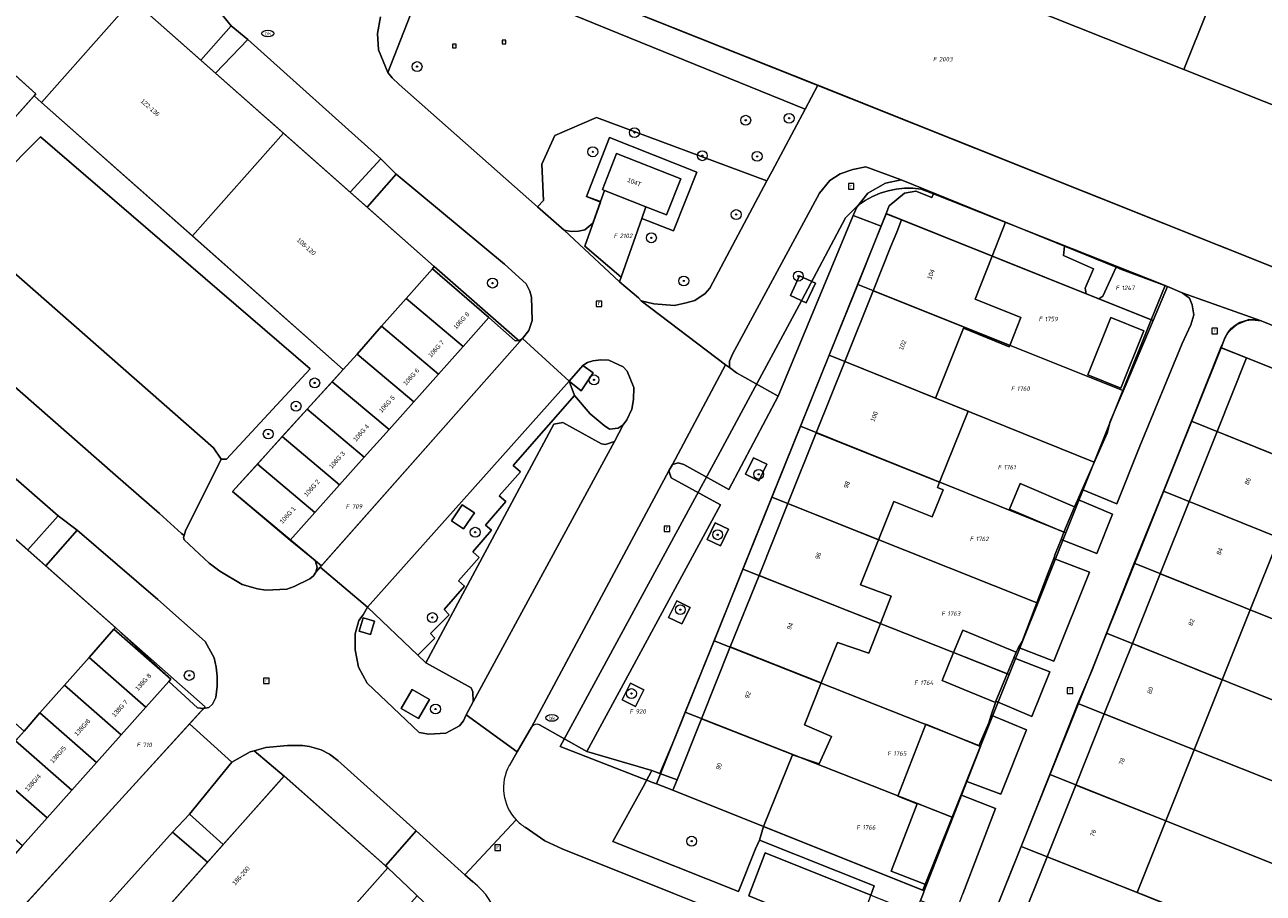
# Model space of a CAD drawing. Header units: metres. Extents: x 207466 to 209466, y 475780 to 477780.
# Tile 66 of 189: x 208311 to 208411, y 476200 to 476270. Entities that reach past the tile are written whole.
import ezdxf
from ezdxf.enums import TextEntityAlignment as Align

# ---------------------------------------------------------------- set-up
doc = ezdxf.new("R2010")
doc.units = ezdxf.units.M
doc.linetypes.add('IE-TERREINAFSCHEIDING-KUNSTMATIG', pattern=[0])
doc.layers.get('0').update_dxf_attribs({"color": 253, "linetype": 'CONTINUOUS'})
for name, color, linetype, lineweight, true_color in [('B-RO-GR-BEPLANTING_CULTUUR_BODEMBEDEKKER-GV', 7, 'CONTINUOUS', 0, 0x6d8a47), ('B-RO-GR-BEPLANTING_CULTUUR_HEESTERS-GV', 7, 'CONTINUOUS', 0, 0x6d8a47), ('B-RO-GR-BOOM-S', 7, 'CONTINUOUS', 0, 0x6d8a47), ('B-RO-KL-WATER_BRANDLEIDING_PUT-S', 7, 'CONTINUOUS', 0, 0x478c9a), ('B-RO-OG-BEBOUWING-GV', 7, 'CONTINUOUS', 0, 0xa50000)]:
    doc.layers.add(name, color=color, linetype=linetype, lineweight=lineweight, true_color=true_color)
for name, color, linetype, lineweight in [('B-RO-IE-MEUBILAIR_WEGMEUBILAIR-S', 253, 'CONTINUOUS', 0), ('B-RO-IE-TERREINAFSCHEIDING_KUNSTMATIG_HEKWERK-G', 253, 'IE-TERREINAFSCHEIDING-KUNSTMATIG', 0), ('B-RO-OG-BEBOUWING-T18', 7, 'CONTINUOUS', 0), ('B-RO-OG-TERREIN_CULTUURSCHEIDING-GV', 253, 'CONTINUOUS', 0), ('B-RO-OG-TERREIN_ERF-GV', 253, 'CONTINUOUS', 0), ('B-RO-OG-TERREIN_ONBEGROEID-GV', 253, 'CONTINUOUS', 0), ('B-RO-RI-GWA_RIOOLPUT-S', 253, 'CONTINUOUS', 0), ('B-RO-VH-ONVERHARD-GV', 253, 'CONTINUOUS', 0), ('B-RO-VH-VERHARDING_BETONSTRAATSTEEN-GV', 253, 'CONTINUOUS', 0), ('B-RO-VH-VERHARDING_TEGEL-GV', 253, 'CONTINUOUS', 0), ('B-WE-KG-GRENS_PERCEEL-GV', 150, 'CONTINUOUS', 18), ('B-WE-KG-GRENS_PERCEEL-S', 150, 'CONTINUOUS', 25)]:
    doc.layers.add(name, color=color, linetype=linetype, lineweight=lineweight)
doc.styles.add('NLCS-ISO', font='NLCS-ISO.ttf')
doc.styles.add('NLCS-ISO-M200-T18', font='NLCS-ISO.ttf', dxfattribs={"height": 1.8})

# ---------------------------------------------------------------- blocks, each defined once
blk = doc.blocks.new('SKL-WATER_BRANDKRAAN_BRANDPUT-SO1')
at = {"color": 0, "linetype": 'ByBlock', "lineweight": -2}
blk.add_ellipse((0, 0), major_axis=(2.5, 0), ratio=0.54, dxfattribs=at)
at = {"color": 0, "linetype": 'ByBlock', "lineweight": -2, "insert": (0.1554, 0), "char_height": 1.5, "attachment_point": 5, "line_spacing_factor": 0.8, "style": 'NLCS-ISO'}
blk.add_mtext('{\\C0;bk}', dxfattribs=at)
blk = doc.blocks.new('SRI-PUT_INSPECTIEPUT_RIOOLPUT-SO1')
at = {"color": 0, "linetype": 'ByBlock', "lineweight": -2, "flags": 128}
blk.add_lwpolyline([(-1.125, -1.125), (1.125, -1.125), (1.125, 1.125), (-1.125, 1.125), (-1.125, -1.125)], dxfattribs=at)
at = {"color": 0, "linetype": 'ByBlock', "lineweight": -2, "insert": (0, 0.2828), "char_height": 1.5, "attachment_point": 5, "line_spacing_factor": 0.8, "style": 'NLCS-ISO'}
blk.add_mtext('{\\C0;r}', dxfattribs=at)
blk = doc.blocks.new('SIE-WEG_SPEELTOESTEL-SO1')
at = {"lineweight": -2, "flags": 128}
blk.add_lwpolyline([(-0.75, -0.75), (0.75, -0.75), (0.75, 0.75), (-0.75, 0.75), (-0.75, -0.75)], dxfattribs=at)
at = {"lineweight": -2, "insert": (0, 0), "char_height": 0.45, "attachment_point": 5, "line_spacing_factor": 0.8, "style": 'NLCS-ISO'}
blk.add_mtext('{\\C256;SPT}', dxfattribs=at)
blk = doc.blocks.new('SGR-BOOM_01-SO1')
at = {"linetype": 'Continuous'}
h = blk.add_hatch(color=0, dxfattribs=at)
edge = h.paths.add_edge_path()
edge.add_arc((0, 0), 0.25, 0, 360)
at = {"color": 0, "linetype": 'ByBlock', "lineweight": -2}
for radius in [2, 0.25]:
    blk.add_circle((0, 0), radius, dxfattribs=at)
blk = doc.blocks.new('SKG-PERCEELNUMMER-SO')
at = {"style": 'NLCS-ISO', "oblique": 10, "flags": 1}
blk.add_attdef('GEMEENTECODE', text='', height=1.8, dxfattribs=at).set_placement((0, 2.55), align=Align.MIDDLE_CENTER)
at = {"style": 'NLCS-ISO', "oblique": 10}
blk.add_attdef('SECTIE', text='', height=1.8, dxfattribs=at).set_placement((-0.5, 0), align=Align.MIDDLE_RIGHT)
blk.add_attdef('PERCEELNUMMER', text='', height=1.8, dxfattribs=at).set_placement((0.5, 0), align=Align.MIDDLE_LEFT)

msp = doc.modelspace()

# ---------------------------------------------------------------- linework, layer by layer
at = {"layer": 'B-RO-GR-BEPLANTING_CULTUUR_BODEMBEDEKKER-GV', "flags": 128}
for points in [[(208319.38, 476272.41), (208324.91, 476267.51), (208327.36, 476270.3), (208325.93, 476272.03), (208323.67, 476273.56), (208323.12, 476273.71), (208322.43, 476273.76), (208321.45, 476273.62), (208320.17, 476272.96), (208319.38, 476272.41)], [(208328.69, 476269.17), (208326.09, 476266.47), (208331.58, 476261.61), (208336.98, 476256.83), (208339.47, 476259.53), (208328.69, 476269.17)], [(208305.07, 476254.43), (208311.94, 476261.31), (208333.73, 476242.53), (208326.98, 476235.23), (208326.54, 476235.24), (208323.66, 476229.43), (208323.56, 476229.05), (208323.51, 476228.89), (208323.56, 476228.7), (208325.58, 476226.81), (208326.44, 476226.17), (208328.24, 476225.1), (208329.48, 476224.74), (208330.16, 476224.64), (208331.86, 476224.73), (208332.45, 476224.93), (208333.72, 476225.56), (208334, 476225.8), (208334.2, 476226.09), (208334.32, 476226.51), (208334.14, 476227.03), (208332.12, 476228.68), (208327.45, 476232.61), (208329.47, 476234.83), (208331.49, 476237.06), (208333.51, 476239.28), (208335.52, 476241.5), (208336.42, 476242.49), (208324.22, 476253.29), (208312.02, 476264.09), (208311.41, 476264.63), (208307.85, 476260.66)], [(208340.69, 476258.3), (208338.35, 476255.62), (208343.78, 476250.81), (208343.63, 476250.64), (208348.2, 476246.69), (208350.33, 476244.81), (208350.61, 476244.83), (208350.92, 476245), (208351.42, 476245.64), (208351.69, 476246.45), (208351.64, 476248.33), (208351.51, 476248.82), (208351.22, 476249.41), (208349.45, 476251.01), (208340.69, 476258.3)], [(208404.28, 476248.69), (208403.08, 476249.21), (208401.91, 476246.44), (208399.65, 476241.12), (208398.45, 476238.28), (208398.2, 476237.34), (208396.18, 476232.77), (208398.98, 476231.61), (208400.84, 476236.29), (208404.26, 476244.59), (208404.98, 476246.09), (208405.21, 476246.92), (208405.08, 476247.71), (208404.86, 476248.25), (208404.28, 476248.69)], [(208305.04, 476237.91), (208302.63, 476235.18), (208305.85, 476232.34), (208310.9, 476227.89), (208313.35, 476230.66), (208305.04, 476237.91)], [(208395.82, 476231.96), (208395.57, 476231.39), (208394.7, 476229.33), (208394.47, 476228.73), (208397.38, 476227.6), (208398.64, 476230.78), (208395.82, 476231.96)], [(208314.89, 476229.48), (208312.35, 476226.6), (208318, 476221.62), (208322.47, 476217.44), (208322.3, 476217.25), (208324.62, 476215.12), (208325.12, 476215.06), (208325.54, 476215.14), (208325.83, 476215.41), (208326.1, 476215.94), (208326.21, 476216.88), (208326.23, 476217.68), (208326.15, 476218.41), (208325.97, 476219.16), (208325.26, 476220.47), (208321.42, 476223.89), (208314.89, 476229.48)], [(208393.88, 476227.19), (208393.44, 476226.04), (208391.32, 476220.49), (208391.04, 476219.99), (208393.9, 476218.88), (208396.77, 476226.08), (208393.88, 476227.19)], [(208318, 476221.62), (208317.87, 476221.48), (208322.47, 476217.44), (208318, 476221.62)], [(208390.65, 476219.17), (208390.12, 476217.88), (208389.21, 476215.65), (208392.12, 476214.42), (208393.57, 476218.04), (208390.65, 476219.17)], [(208388.83, 476214.52), (208388.62, 476213.91), (208387.83, 476212.04), (208387.95, 476211.99), (208386.84, 476209.15), (208389.61, 476208.12), (208391.69, 476213.33), (208388.83, 476214.52)], [(208331.63, 476209.6), (208329.2, 476211.65), (208328.89, 476211.57), (208327.4, 476210.72), (208323.98, 476206.52), (208326.71, 476204.06), (208331.63, 476209.6)], [(208370.07, 476204.42), (208370.41, 476205.51), (208363.08, 476208.45), (208363.42, 476209.3), (208362.01, 476209.81), (208361.38, 476210.04), (208360.67, 476208.72), (208358.23, 476204.3), (208368.38, 476200.25), (208369.77, 476203.71), (208370.07, 476204.42)], [(208383.1, 476199.53), (208385.9, 476198.42), (208386.54, 476200.08), (208389.17, 476206.97), (208386.42, 476208.06), (208385.71, 476206.24), (208383.59, 476200.79), (208383.4, 476200.31), (208383.31, 476200.08), (208383.1, 476199.53)], [(208325.44, 476202.62), (208322.62, 476205.06), (208318.14, 476200.08), (208313.28, 476194.67), (208316.09, 476192.07), (208320.88, 476197.47), (208325.44, 476202.62)], [(208328.83, 476189.55), (208333.15, 476189.55), (208342.4, 476199.92), (208342.23, 476200.08), (208341.12, 476201.13), (208340.02, 476202.17), (208329.27, 476190.04), (208328.83, 476189.55)]]:
    msp.add_lwpolyline(points, dxfattribs=at)
at = {"layer": 'B-RO-GR-BEPLANTING_CULTUUR_HEESTERS-GV', "flags": 128}
for points in [[(208352.14, 476255.64), (208354.28, 476253.75), (208354.85, 476253.66), (208355.45, 476253.67), (208355.96, 476253.79), (208356.59, 476254.32), (208357.23, 476256.09), (208356.08, 476256.48), (208357.96, 476261.25), (208365.02, 476258.46), (208363.13, 476253.7), (208360.57, 476254.7), (208359.89, 476252.78), (208358.76, 476249.57), (208360.3, 476248.28), (208360.52, 476248.03), (208361.54, 476247.79), (208363.21, 476247.67), (208364.16, 476247.87), (208364.84, 476248.08), (208365.7, 476248.64), (208366.07, 476249.08), (208370.68, 476257.74), (208356.9, 476262.88), (208353.53, 476261.42), (208352.49, 476259.11), (208352.61, 476256.17), (208352.14, 476255.64)], [(208360.9, 476255.65), (208360.57, 476254.7), (208363.13, 476253.7), (208365.02, 476258.46), (208357.96, 476261.25), (208356.08, 476256.48), (208357.23, 476256.09), (208357.55, 476256.97), (208357.38, 476257.04), (208358.52, 476259.95), (208363.72, 476257.9), (208362.57, 476254.99), (208360.9, 476255.65)]]:
    msp.add_lwpolyline(points, dxfattribs=at)
at = {"layer": 'B-RO-IE-TERREINAFSCHEIDING_KUNSTMATIG_HEKWERK-G', "flags": 128}
msp.add_lwpolyline([(208399.36, 476250.59), (208381.53, 476257.83)], dxfattribs=at)
at = {"layer": 'B-RO-OG-BEBOUWING-GV', "flags": 128}
for points in [[(208404.91, 476277.5), (208400.6, 476279.22), (208398.54, 476280.04), (208394.18, 476281.78), (208391.21, 476282.97), (208387.44, 476273.53), (208404.4, 476266.76), (208408.17, 476276.2), (208404.91, 476277.5)], [(208421.35, 476270.94), (208416.9, 476272.71), (208414.99, 476273.47), (208410.79, 476275.15), (208408.17, 476276.2), (208404.4, 476266.76), (208420.71, 476260.25), (208424.47, 476269.69), (208423.7, 476270), (208421.35, 476270.94)], [(208326.09, 476266.47), (208324.91, 476267.51), (208319.38, 476272.41), (208312.02, 476264.09), (208324.22, 476253.29), (208331.58, 476261.61), (208326.09, 476266.47)], [(208311.41, 476264.63), (208311.55, 476264.79), (208309.29, 476266.83), (208305.56, 476262.67), (208307.85, 476260.66), (208311.41, 476264.63)], [(208338.35, 476255.62), (208336.98, 476256.83), (208331.58, 476261.61), (208324.22, 476253.29), (208336.42, 476242.49), (208337.53, 476243.74), (208339.51, 476245.98), (208341.5, 476248.23), (208343.63, 476250.64), (208343.78, 476250.81), (208338.35, 476255.62)], [(208357.55, 476256.97), (208360.9, 476255.65), (208362.57, 476254.99), (208363.72, 476257.9), (208358.52, 476259.95), (208357.38, 476257.04), (208357.55, 476256.97)], [(208388.91, 476251.65), (208388.89, 476251.66), (208381.58, 476254.59), (208381.19, 476253.61), (208380.69, 476252.37), (208379.28, 476248.85), (208390.33, 476244.44), (208391.23, 476246.69), (208387.52, 476248.18), (208388.91, 476251.65)], [(208343.63, 476250.64), (208341.5, 476248.23), (208346.11, 476244.35), (208348.2, 476246.69), (208343.63, 476250.64)], [(208386.57, 476245.82), (208390.28, 476244.33), (208390.33, 476244.44), (208379.28, 476248.85), (208376.98, 476243.13), (208384.31, 476240.18), (208386.57, 476245.82)], [(208341.5, 476248.23), (208339.51, 476245.98), (208344.12, 476242.11), (208346.11, 476244.35), (208341.5, 476248.23)], [(208401.18, 476245.61), (208398.49, 476246.69), (208396.63, 476242.05), (208399.32, 476240.97), (208401.18, 476245.61)], [(208339.51, 476245.98), (208337.53, 476243.74), (208342.12, 476239.87), (208344.12, 476242.11), (208339.51, 476245.98)], [(208337.53, 476243.74), (208336.42, 476242.49), (208335.52, 476241.5), (208340.12, 476237.63), (208342.12, 476239.87), (208337.53, 476243.74)], [(208384.31, 476240.18), (208376.98, 476243.13), (208374.67, 476237.37), (208382.01, 476234.43), (208384.65, 476233.37), (208386.96, 476239.11), (208384.31, 476240.18)], [(208416.76, 476240.51), (208409.47, 476243.42), (208407.1, 476237.47), (208414.37, 476234.54), (208416.76, 476240.51)], [(208335.52, 476241.5), (208333.51, 476239.28), (208338.12, 476235.4), (208340.12, 476237.63), (208335.52, 476241.5)], [(208333.51, 476239.28), (208331.49, 476237.06), (208336.12, 476233.16), (208338.12, 476235.4), (208333.51, 476239.28)], [(208414.37, 476234.54), (208407.1, 476237.47), (208404.84, 476231.82), (208412.11, 476228.88), (208414.37, 476234.54)], [(208331.49, 476237.06), (208329.47, 476234.83), (208334.12, 476230.92), (208336.12, 476233.16), (208331.49, 476237.06)], [(208384.65, 476233.37), (208382.01, 476234.43), (208374.67, 476237.37), (208372.38, 476231.64), (208379.71, 476228.72), (208380.95, 476231.8), (208384.04, 476230.56), (208384.93, 476232.76), (208384.48, 476232.94), (208384.65, 476233.37)], [(208329.47, 476234.83), (208327.45, 476232.61), (208332.12, 476228.68), (208334.12, 476230.92), (208329.47, 476234.83)], [(208395.57, 476231.39), (208391.17, 476233.26), (208390.3, 476231.2), (208394.7, 476229.33), (208395.57, 476231.39)], [(208312.35, 476226.6), (208310.9, 476227.89), (208305.85, 476232.34), (208298.46, 476223.96), (208310.6, 476213.24), (208311.89, 476214.7), (208313.87, 476216.95), (208315.86, 476219.2), (208317.87, 476221.48), (208318, 476221.62), (208312.35, 476226.6)], [(208379.71, 476228.72), (208372.38, 476231.64), (208370.05, 476225.83), (208377.39, 476222.92), (208379.86, 476221.94), (208380.72, 476224.16), (208378.25, 476225.06), (208379.71, 476228.72)], [(208412.11, 476228.88), (208404.84, 476231.82), (208402.5, 476225.97), (208409.77, 476223.05), (208412.11, 476228.88)], [(208379.86, 476221.94), (208377.39, 476222.92), (208370.05, 476225.83), (208367.72, 476220.04), (208375.07, 476217.13), (208376.38, 476220.4), (208378.92, 476219.55), (208379.86, 476221.94)], [(208409.77, 476223.05), (208402.5, 476225.97), (208400.24, 476220.31), (208407.51, 476217.39), (208409.77, 476223.05)], [(208317.87, 476221.48), (208315.86, 476219.2), (208320.45, 476215.17), (208322.3, 476217.25), (208322.47, 476217.44), (208317.87, 476221.48)], [(208385.78, 476219.59), (208390.12, 476217.88), (208390.65, 476219.17), (208390.83, 476219.62), (208386.52, 476221.39), (208385.78, 476219.59)], [(208375.07, 476217.13), (208367.72, 476220.04), (208365.4, 476214.24), (208372.75, 476211.35), (208372.74, 476211.32), (208374.91, 476210.59), (208375.91, 476212.79), (208373.71, 476213.74), (208375.07, 476217.13)], [(208390.12, 476217.88), (208385.78, 476219.59), (208384.86, 476217.32), (208386.6, 476216.59), (208389.17, 476215.54), (208389.21, 476215.65), (208390.12, 476217.88)], [(208407.51, 476217.39), (208400.24, 476220.31), (208397.96, 476214.62), (208405.25, 476211.72), (208407.51, 476217.39)], [(208315.86, 476219.2), (208313.87, 476216.95), (208318.45, 476212.93), (208320.45, 476215.17), (208315.86, 476219.2)], [(208313.87, 476216.95), (208311.89, 476214.7), (208316.46, 476210.69), (208318.45, 476212.93), (208313.87, 476216.95)], [(208311.89, 476214.7), (208310.6, 476213.24), (208309.9, 476212.45), (208314.46, 476208.45), (208316.46, 476210.69), (208311.89, 476214.7)], [(208405.25, 476211.72), (208397.96, 476214.62), (208395.67, 476208.87), (208402.95, 476205.97), (208405.25, 476211.72)], [(208372.74, 476211.32), (208372.75, 476211.35), (208365.4, 476214.24), (208363.42, 476209.3), (208363.08, 476208.45), (208370.41, 476205.51), (208372.74, 476211.32)], [(208387.95, 476211.99), (208387.83, 476212.04), (208383.54, 476213.79), (208381.27, 476207.96), (208382.84, 476207.35), (208382.85, 476207.37), (208385.71, 476206.24), (208386.42, 476208.06), (208386.84, 476209.15), (208387.95, 476211.99)], [(208309.9, 476212.45), (208307.9, 476210.22), (208312.46, 476206.21), (208314.46, 476208.45), (208309.9, 476212.45)], [(208307.9, 476210.22), (208305.9, 476207.98), (208310.47, 476203.97), (208312.46, 476206.21), (208307.9, 476210.22)], [(208340.02, 476202.17), (208339.83, 476202.34), (208331.63, 476209.6), (208326.71, 476204.06), (208325.44, 476202.62), (208320.88, 476197.47), (208329.27, 476190.04), (208340.02, 476202.17)], [(208402.95, 476205.97), (208395.67, 476208.87), (208393.35, 476203.07), (208400.64, 476200.18), (208402.95, 476205.97)], [(208385.71, 476206.24), (208382.85, 476207.37), (208382.84, 476207.35), (208380.72, 476201.9), (208383.59, 476200.79), (208385.71, 476206.24)], [(208400.64, 476200.18), (208393.35, 476203.07), (208391.06, 476197.34), (208398.34, 476194.43), (208399.76, 476197.98), (208401.74, 476197.19), (208402.62, 476199.38), (208400.64, 476200.18)]]:
    msp.add_lwpolyline(points, dxfattribs=at)
at = {"layer": 'B-RO-OG-TERREIN_CULTUURSCHEIDING-GV', "flags": 128}
for points in [[(208340.01, 476266.51), (208340.36, 476266.08), (208340.93, 476265.53), (208352.14, 476255.64), (208352.61, 476256.17), (208352.49, 476259.11), (208353.53, 476261.42), (208356.9, 476262.88), (208370.68, 476257.74), (208371.11, 476258.54), (208373.79, 476263.56), (208358.71, 476269.67), (208353.14, 476271.92), (208343.64, 476275.77), (208340.01, 476266.51)], [(208305.07, 476254.43), (208325.93, 476236.16), (208326.54, 476235.24), (208326.98, 476235.23), (208333.73, 476242.53), (208311.94, 476261.31), (208305.07, 476254.43)]]:
    msp.add_lwpolyline(points, dxfattribs=at)
at = {"layer": 'B-RO-OG-TERREIN_ERF-GV', "flags": 128}
for points in [[(208349.62, 476275.52), (208374.8, 476265.48), (208417.99, 476248.22)], [(208421.35, 476270.94), (208423.7, 476270), (208424.47, 476269.69), (208420.71, 476260.25), (208404.4, 476266.76), (208387.44, 476273.53)], [(208360.57, 476254.7), (208360.9, 476255.65), (208357.55, 476256.97), (208357.23, 476256.09), (208356.59, 476254.32), (208355.96, 476253.79), (208355.45, 476253.67), (208354.85, 476253.66), (208354.28, 476253.75), (208358.76, 476249.57), (208359.89, 476252.78), (208360.57, 476254.7)], [(208374.67, 476237.37), (208376.98, 476243.13), (208379.28, 476248.85), (208380.69, 476252.37), (208381.19, 476253.61), (208381.58, 476254.59), (208380.33, 476255.09), (208379.92, 476254.09), (208379.42, 476252.81), (208363.24, 476212.65), (208362.01, 476209.81), (208363.42, 476209.3), (208365.4, 476214.24), (208367.72, 476220.04), (208370.05, 476225.83), (208372.38, 476231.64), (208374.67, 476237.37)], [(208383.4, 476200.31), (208383.59, 476200.79), (208380.72, 476201.9), (208382.84, 476207.35), (208381.27, 476207.96), (208383.54, 476213.79), (208387.83, 476212.04), (208388.62, 476213.91), (208388.83, 476214.52), (208389.17, 476215.54), (208386.6, 476216.59), (208384.86, 476217.32), (208385.78, 476219.59), (208386.52, 476221.39), (208390.83, 476219.62), (208391.04, 476219.99), (208391.32, 476220.49), (208393.44, 476226.04), (208393.88, 476227.19), (208394.01, 476227.54), (208394.47, 476228.73), (208394.7, 476229.33), (208390.3, 476231.2), (208391.17, 476233.26), (208395.57, 476231.39), (208395.82, 476231.96), (208396.18, 476232.77), (208398.2, 476237.34), (208398.45, 476238.28), (208399.65, 476241.12), (208401.91, 476246.44), (208397.52, 476248.21), (208396.5, 476248.61), (208389.58, 476251.39), (208388.91, 476251.65), (208387.52, 476248.18), (208391.23, 476246.69), (208390.33, 476244.44), (208390.28, 476244.33), (208386.57, 476245.82), (208384.31, 476240.18), (208386.96, 476239.11), (208384.65, 476233.37), (208384.48, 476232.94), (208384.93, 476232.76), (208384.04, 476230.56), (208380.95, 476231.8), (208379.71, 476228.72), (208378.25, 476225.06), (208380.72, 476224.16), (208379.86, 476221.94), (208378.92, 476219.55), (208376.38, 476220.4), (208375.07, 476217.13), (208373.71, 476213.74), (208375.91, 476212.79), (208374.91, 476210.59), (208372.74, 476211.32), (208370.41, 476205.51), (208383.4, 476200.31)], [(208350.92, 476245), (208350.61, 476244.83), (208350.33, 476244.81), (208348.2, 476246.69), (208346.11, 476244.35), (208344.12, 476242.11), (208342.12, 476239.87), (208340.12, 476237.63), (208338.12, 476235.4), (208336.12, 476233.16), (208334.12, 476230.92), (208332.12, 476228.68), (208334.14, 476227.03), (208334.32, 476226.51), (208334.2, 476226.09), (208334.56, 476226.5), (208350.92, 476245)], [(208401.18, 476245.61), (208399.32, 476240.97), (208396.63, 476242.05), (208398.49, 476246.69), (208401.18, 476245.61)], [(208402.5, 476225.97), (208404.84, 476231.82), (208407.1, 476237.47), (208409.47, 476243.42), (208407.41, 476244.25), (208389.7, 476200.08), (208388.97, 476198.26), (208391.06, 476197.34), (208393.35, 476203.07), (208395.67, 476208.87), (208397.96, 476214.62), (208400.24, 476220.31), (208402.5, 476225.97)], [(208412.11, 476228.88), (208409.77, 476223.05), (208407.51, 476217.39), (208405.25, 476211.72), (208402.95, 476205.97), (208400.64, 476200.18), (208402.62, 476199.38), (208401.74, 476197.19), (208399.76, 476197.98), (208398.34, 476194.43)], [(208323.98, 476213.81), (208325.12, 476215.06), (208324.62, 476215.12), (208322.3, 476217.25), (208320.45, 476215.17), (208318.45, 476212.93), (208316.46, 476210.69), (208314.46, 476208.45), (208312.46, 476206.21), (208310.47, 476203.97), (208308.47, 476201.73), (208306.48, 476199.49), (208308.91, 476197.26), (208311.48, 476200.08), (208323.98, 476213.81)]]:
    msp.add_lwpolyline(points, dxfattribs=at)
at = {"layer": 'B-RO-OG-TERREIN_ONBEGROEID-GV', "flags": 128}
for points in [[(208372.58, 476248.47), (208373.87, 476247.88), (208374.6, 476249.47), (208373.31, 476250.07), (208372.58, 476248.47)], [(208355.79, 476242.81), (208354.68, 476241.55), (208355.67, 476240.77), (208356.62, 476242.21), (208355.79, 476242.81)], [(208370.02, 476233.48), (208370.68, 476234.82), (208369.61, 476235.35), (208368.94, 476234.01), (208370.02, 476233.48)], [(208345.17, 476230.25), (208346.15, 476229.59), (208347.02, 476230.89), (208346.03, 476231.55), (208345.17, 476230.25)], [(208366.92, 476228.21), (208367.58, 476229.56), (208366.51, 476230.09), (208365.85, 476228.74), (208366.92, 476228.21)], [(208363.81, 476221.9), (208364.47, 476223.24), (208363.39, 476223.77), (208362.73, 476222.43), (208363.81, 476221.9)], [(208337.71, 476221.32), (208338.62, 476221.04), (208338.95, 476222.13), (208338.04, 476222.41), (208337.71, 476221.32)], [(208341.11, 476215.07), (208342.5, 476214.26), (208343.39, 476215.78), (208342, 476216.59), (208341.11, 476215.07)], [(208360.05, 476215.23), (208360.72, 476216.58), (208359.64, 476217.11), (208358.98, 476215.76), (208360.05, 476215.23)]]:
    msp.add_lwpolyline(points, dxfattribs=at)
at = {"layer": 'B-RO-VH-ONVERHARD-GV', "flags": 128}
for points in [[(208381.53, 476257.83), (208380.27, 476257.56), (208378.84, 476256.74), (208377.95, 476255.61), (208377.65, 476254.94), (208379.92, 476254.09), (208380.33, 476255.09), (208381.58, 476254.59), (208388.89, 476251.66), (208389.98, 476254.4), (208381.53, 476257.83)], [(208394.75, 476252.46), (208389.98, 476254.4), (208388.89, 476251.66), (208388.91, 476251.65), (208389.58, 476251.39), (208396.5, 476248.61), (208396.43, 476249.07), (208397.09, 476250.64), (208394.68, 476251.7), (208394.75, 476252.46)], [(208398.93, 476250.77), (208394.75, 476252.46), (208394.68, 476251.7), (208397.09, 476250.64), (208396.43, 476249.07), (208396.5, 476248.61), (208397.52, 476248.21), (208397.86, 476248.41), (208398.93, 476250.77)], [(208403.08, 476249.21), (208399.36, 476250.59), (208398.93, 476250.77), (208397.86, 476248.41), (208397.52, 476248.21), (208401.91, 476246.44), (208403.08, 476249.21)], [(208410.67, 476246.42), (208409.67, 476246.53), (208408.7, 476246.12), (208408.02, 476245.56), (208407.7, 476244.98), (208407.41, 476244.25), (208409.47, 476243.42), (208416.76, 476240.51), (208417.52, 476242.69), (208417.81, 476243.51), (208410.67, 476246.42)], [(208370.41, 476205.51), (208370.07, 476204.42), (208379.35, 476200.71), (208379.08, 476199.97), (208382.67, 476198.53), (208383.1, 476199.53), (208383.31, 476200.08), (208383.4, 476200.31), (208370.41, 476205.51)]]:
    msp.add_lwpolyline(points, dxfattribs=at)
at = {"layer": 'B-RO-VH-VERHARDING_BETONSTRAATSTEEN-GV', "flags": 128}
for points in [[(208309.29, 476266.83), (208311.55, 476264.79), (208311.41, 476264.63), (208312.02, 476264.09), (208319.38, 476272.41)], [(208325.93, 476272.03), (208327.36, 476270.3), (208328.69, 476269.17), (208339.47, 476259.53), (208340.69, 476258.3), (208349.45, 476251.01), (208351.22, 476249.41), (208351.51, 476248.82), (208351.64, 476248.33), (208351.69, 476246.45), (208351.42, 476245.64), (208350.92, 476245), (208354.68, 476241.55), (208355.79, 476242.81), (208356.18, 476243.06), (208356.6, 476243.19), (208357.26, 476243.27), (208357.89, 476243.23), (208359.05, 476242.7), (208359.37, 476242.34), (208359.91, 476241.02), (208359.89, 476240.06), (208359.75, 476239.27), (208359.34, 476238.41), (208359.07, 476238)], [(208359.07, 476238), (208358.35, 476236.67), (208346.93, 476215.59), (208346.37, 476214.56), (208350.48, 476211.55), (208351.63, 476213.54), (208362.74, 476234.28), (208363.05, 476234.79), (208367.33, 476242.86), (208360.52, 476248.03), (208360.3, 476248.28), (208358.76, 476249.57), (208354.28, 476253.75), (208352.14, 476255.64), (208340.93, 476265.53), (208340.36, 476266.08), (208340.01, 476266.51), (208339.28, 476268.36), (208339.18, 476269.68), (208339.42, 476271.02)], [(208305.07, 476254.43), (208302.58, 476256.61), (208296.38, 476252.89), (208318.01, 476233.95), (208321.55, 476230.85), (208323.34, 476229.22), (208323.56, 476229.05), (208323.66, 476229.43), (208326.54, 476235.24), (208325.93, 476236.16), (208305.07, 476254.43)], [(208323.56, 476229.05), (208323.34, 476229.22), (208321.55, 476230.85), (208318.01, 476233.95), (208296.38, 476252.89)], [(208354.68, 476241.55), (208350.92, 476245), (208334.56, 476226.5), (208338.39, 476223.27), (208354.68, 476241.55)], [(208371.59, 476240.34), (208368.21, 476242.21), (208367.67, 476242.64), (208367.33, 476242.86), (208363.05, 476234.79), (208363.51, 476234.94), (208363.95, 476234.81), (208367.61, 476232.78), (208371.59, 476240.34)], [(208305.04, 476237.91), (208313.35, 476230.66), (208314.89, 476229.48), (208321.42, 476223.89), (208325.26, 476220.47), (208325.97, 476219.16), (208326.15, 476218.41), (208326.23, 476217.68), (208326.21, 476216.88), (208326.1, 476215.94), (208325.83, 476215.41), (208325.54, 476215.14), (208325.12, 476215.06), (208323.98, 476213.81), (208327.4, 476210.72), (208328.89, 476211.57), (208329.2, 476211.65), (208330.15, 476211.9), (208331.92, 476212.06), (208333.11, 476212.06), (208333.68, 476211.99), (208334.63, 476211.73), (208335.3, 476211.36), (208335.97, 476210.87), (208342.32, 476205.16), (208346.25, 476201.62), (208350.41, 476206.05)], [(208358.35, 476236.67), (208357.64, 476236.42), (208357.3, 476236.47), (208354.17, 476238.2), (208353.44, 476238.06), (208345.27, 476222.82), (208343.1, 476218.77), (208343.14, 476218.72), (208346.76, 476216.74), (208346.9, 476216.4), (208346.93, 476215.59), (208358.35, 476236.67)], [(208362.74, 476234.28), (208351.63, 476213.54)], [(208352.3, 476213.73), (208356.12, 476211.59), (208366.93, 476231.53), (208362.94, 476233.72), (208362.74, 476234.28)], [(208349.85, 476210.46), (208350.48, 476211.55), (208346.37, 476214.56), (208346.13, 476214.06), (208345.83, 476213.65), (208344.72, 476213.07), (208343.34, 476212.98), (208342.56, 476213.12), (208338.35, 476217.12), (208337.65, 476218.42), (208337.37, 476219.81), (208337.37, 476221.11), (208337.68, 476222.19), (208338.04, 476222.65), (208338.39, 476223.27), (208334.56, 476226.5), (208334.2, 476226.09), (208334, 476225.8), (208333.72, 476225.56), (208332.45, 476224.93), (208331.86, 476224.73), (208330.16, 476224.64), (208329.48, 476224.74), (208328.24, 476225.1), (208326.44, 476226.17), (208325.58, 476226.81), (208323.56, 476228.7), (208323.51, 476228.89), (208323.56, 476229.05)], [(208308.68, 476189.55), (208312.09, 476193.3), (208313.28, 476194.67), (208318.14, 476200.08), (208322.62, 476205.06), (208323.98, 476206.52), (208327.4, 476210.72), (208323.98, 476213.81), (208311.48, 476200.08), (208308.91, 476197.26)], [(208350.41, 476206.05), (208346.25, 476201.62), (208346.9, 476201.03)], [(208364.96, 476199.38), (208363.21, 476200.08), (208354.13, 476203.71), (208352.72, 476204.37), (208351.13, 476205.45)], [(208379.08, 476199.97), (208370.53, 476203.4), (208369.27, 476200.08), (208369.21, 476199.91), (208377.85, 476196.37), (208379.08, 476199.97)]]:
    msp.add_lwpolyline(points, dxfattribs=at)
at = {"layer": 'B-RO-VH-VERHARDING_BETONSTRAATSTEEN-GV'}
for centre, radius, start, end in [((208352.06, 476213.29), 0.499, 60.687, 150.038), ((208353.17, 476208.64), 3.79, 151.2843, 223.1351), ((208353.16, 476208.63), 3.77, 223.0724, 237.3321), ((208343.44, 476196.46), 5.73, 335.9817, 52.9172)]:
    msp.add_arc(centre, radius, start, end, dxfattribs=at)
at = {"layer": 'B-RO-VH-VERHARDING_TEGEL-GV', "flags": 128}
for points in [[(208339.42, 476271.02), (208339.18, 476269.68), (208339.28, 476268.36), (208340.01, 476266.51), (208343.64, 476275.77)], [(208353.14, 476271.92), (208358.71, 476269.67), (208373.79, 476263.56), (208374.8, 476265.48), (208349.62, 476275.52)], [(208328.69, 476269.17), (208327.36, 476270.3), (208324.91, 476267.51), (208326.09, 476266.47), (208328.69, 476269.17)], [(208490.89, 476219.09), (208433.09, 476242.23), (208428.38, 476244.1), (208422.64, 476246.38), (208417.99, 476248.22), (208374.8, 476265.48), (208373.79, 476263.56), (208371.11, 476258.54), (208370.68, 476257.74), (208366.07, 476249.08), (208365.7, 476248.64), (208364.84, 476248.08), (208364.16, 476247.87), (208363.21, 476247.67), (208361.54, 476247.79), (208360.52, 476248.03)], [(208340.69, 476258.3), (208339.47, 476259.53), (208336.98, 476256.83), (208338.35, 476255.62), (208340.69, 476258.3)], [(208360.52, 476248.03), (208367.33, 476242.86), (208367.67, 476242.64), (208367.66, 476243.16), (208367.89, 476243.72), (208374.94, 476256.75), (208375.78, 476257.77), (208376.62, 476258.32), (208377.64, 476258.66), (208378.68, 476258.88), (208381.53, 476257.83), (208389.98, 476254.4), (208394.75, 476252.46), (208398.93, 476250.77), (208399.36, 476250.59), (208403.08, 476249.21), (208404.28, 476248.69), (208410.67, 476246.42), (208417.81, 476243.51)], [(208367.67, 476242.64), (208368.21, 476242.21), (208371.59, 476240.34), (208377.65, 476254.94), (208377.95, 476255.61), (208378.84, 476256.74), (208380.27, 476257.56), (208381.53, 476257.83), (208378.68, 476258.88), (208377.64, 476258.66), (208376.62, 476258.32), (208375.78, 476257.77), (208374.94, 476256.75), (208367.89, 476243.72), (208367.66, 476243.16), (208367.67, 476242.64)], [(208356.12, 476211.59), (208361.38, 476210.04), (208362.01, 476209.81), (208363.24, 476212.65), (208379.42, 476252.81), (208379.92, 476254.09), (208377.65, 476254.94), (208371.59, 476240.34), (208367.61, 476232.78), (208363.95, 476234.81), (208363.51, 476234.94), (208363.05, 476234.79), (208362.74, 476234.28), (208362.94, 476233.72), (208366.93, 476231.53), (208356.12, 476211.59)], [(208372.58, 476248.47), (208373.31, 476250.07), (208374.6, 476249.47), (208373.87, 476247.88), (208372.58, 476248.47)], [(208389.7, 476200.08), (208407.41, 476244.25), (208407.7, 476244.98), (208408.02, 476245.56), (208408.7, 476246.12), (208409.67, 476246.53), (208410.67, 476246.42), (208404.28, 476248.69), (208404.86, 476248.25), (208405.08, 476247.71), (208405.21, 476246.92), (208404.98, 476246.09), (208404.26, 476244.59), (208400.84, 476236.29), (208398.98, 476231.61), (208396.18, 476232.77), (208395.82, 476231.96), (208398.64, 476230.78), (208397.38, 476227.6), (208394.47, 476228.73), (208394.01, 476227.54), (208393.88, 476227.19), (208396.77, 476226.08), (208393.9, 476218.88), (208391.04, 476219.99), (208390.83, 476219.62), (208390.65, 476219.17), (208393.57, 476218.04), (208392.12, 476214.42), (208389.21, 476215.65), (208389.17, 476215.54), (208388.83, 476214.52), (208391.69, 476213.33), (208389.61, 476208.12), (208386.84, 476209.15), (208386.42, 476208.06), (208389.17, 476206.97), (208386.54, 476200.08)], [(208355.79, 476242.81), (208356.62, 476242.21), (208355.67, 476240.77), (208354.68, 476241.55), (208355.11, 476240.38), (208356.4, 476238.91), (208357.51, 476237.97), (208357.96, 476237.66), (208358.65, 476237.73), (208359.07, 476238), (208359.34, 476238.41), (208359.75, 476239.27), (208359.89, 476240.06), (208359.91, 476241.02), (208359.37, 476242.34), (208359.05, 476242.7), (208357.89, 476243.23), (208357.26, 476243.27), (208356.6, 476243.19), (208356.18, 476243.06), (208355.79, 476242.81)], [(208355.11, 476240.38), (208354.68, 476241.55), (208338.39, 476223.27), (208342.44, 476219.39), (208343.83, 476220.76), (208343.47, 476221.13), (208344.98, 476222.65), (208344.57, 476223.06), (208346.23, 476224.95), (208345.74, 476225.38), (208347.41, 476227.28), (208346.89, 476227.74), (208348.4, 476229.49), (208347.93, 476229.89), (208349.57, 476231.8), (208349.04, 476232.26), (208350.76, 476234.2), (208350.17, 476234.72), (208355.11, 476240.38)], [(208358.35, 476236.67), (208359.07, 476238), (208358.65, 476237.73), (208357.96, 476237.66), (208357.51, 476237.97), (208356.4, 476238.91), (208355.11, 476240.38), (208350.17, 476234.72), (208350.76, 476234.2), (208349.04, 476232.26), (208349.57, 476231.8), (208347.93, 476229.89), (208348.4, 476229.49), (208346.89, 476227.74), (208347.41, 476227.28), (208345.74, 476225.38), (208346.23, 476224.95), (208344.57, 476223.06), (208344.98, 476222.65), (208343.47, 476221.13), (208343.83, 476220.76), (208342.44, 476219.39), (208343.1, 476218.77), (208345.27, 476222.82), (208353.44, 476238.06), (208354.17, 476238.2), (208357.3, 476236.47), (208357.64, 476236.42), (208358.35, 476236.67)], [(208370.02, 476233.48), (208368.94, 476234.01), (208369.61, 476235.35), (208370.68, 476234.82), (208370.02, 476233.48)], [(208345.17, 476230.25), (208346.03, 476231.55), (208347.02, 476230.89), (208346.15, 476229.59), (208345.17, 476230.25)], [(208314.89, 476229.48), (208313.35, 476230.66), (208310.9, 476227.89), (208312.35, 476226.6), (208314.89, 476229.48)], [(208366.92, 476228.21), (208365.85, 476228.74), (208366.51, 476230.09), (208367.58, 476229.56), (208366.92, 476228.21)], [(208363.81, 476221.9), (208362.73, 476222.43), (208363.39, 476223.77), (208364.47, 476223.24), (208363.81, 476221.9)], [(208343.1, 476218.77), (208342.44, 476219.39), (208338.39, 476223.27), (208338.04, 476222.65), (208337.68, 476222.19), (208337.37, 476221.11), (208337.37, 476219.81), (208337.65, 476218.42), (208338.35, 476217.12), (208342.56, 476213.12), (208343.34, 476212.98), (208344.72, 476213.07), (208345.83, 476213.65), (208346.13, 476214.06), (208346.37, 476214.56), (208346.93, 476215.59), (208346.9, 476216.4), (208346.76, 476216.74), (208343.14, 476218.72), (208343.1, 476218.77)], [(208337.71, 476221.32), (208338.04, 476222.41), (208338.95, 476222.13), (208338.62, 476221.04), (208337.71, 476221.32)], [(208341.11, 476215.07), (208342, 476216.59), (208343.39, 476215.78), (208342.5, 476214.26), (208341.11, 476215.07)], [(208360.05, 476215.23), (208358.98, 476215.76), (208359.64, 476217.11), (208360.72, 476216.58), (208360.05, 476215.23)], [(208351.63, 476213.54), (208350.48, 476211.55), (208349.85, 476210.46)], [(208395.15, 476189.55), (208386.78, 476192.87), (208388.57, 476197.26), (208385.9, 476198.42), (208385.49, 476197.4), (208384.92, 476197.62), (208383.7, 476193.95), (208381.41, 476194.85), (208377.85, 476196.37), (208369.21, 476199.91), (208369.27, 476200.08), (208370.53, 476203.4), (208379.08, 476199.97), (208379.35, 476200.71), (208370.07, 476204.42), (208369.77, 476203.71), (208368.38, 476200.25), (208358.23, 476204.3), (208360.67, 476208.72), (208361.38, 476210.04), (208356.12, 476211.59), (208352.3, 476213.73)], [(208335.97, 476210.87), (208335.3, 476211.36), (208334.63, 476211.73), (208333.68, 476211.99), (208333.11, 476212.06), (208331.92, 476212.06), (208330.15, 476211.9), (208329.2, 476211.65), (208331.63, 476209.6), (208339.83, 476202.34), (208342.32, 476205.16), (208335.97, 476210.87)], [(208323.98, 476206.52), (208322.62, 476205.06), (208325.44, 476202.62), (208326.71, 476204.06), (208323.98, 476206.52)], [(208351.13, 476205.45), (208352.72, 476204.37), (208354.13, 476203.71), (208363.21, 476200.08), (208364.96, 476199.38), (208375.43, 476195.18), (208389.49, 476189.55)], [(208346.9, 476201.03), (208346.25, 476201.62), (208342.32, 476205.16), (208339.83, 476202.34), (208340.02, 476202.17), (208341.12, 476201.13), (208342.23, 476200.08), (208342.4, 476199.92), (208344.2, 476198.21)]]:
    msp.add_lwpolyline(points, dxfattribs=at)
at = {"layer": 'B-RO-VH-VERHARDING_TEGEL-GV'}
for centre, radius, start, end in [((208352.06, 476213.29), 0.499, 60.687, 150.038), ((208353.17, 476208.64), 3.79, 151.2843, 223.1351), ((208353.16, 476208.63), 3.77, 223.0724, 237.3321), ((208343.44, 476196.46), 5.73, 335.9817, 52.9172)]:
    msp.add_arc(centre, radius, start, end, dxfattribs=at)
at = {"layer": 'B-WE-KG-GRENS_PERCEEL-GV'}
for points in [[(208432.35, 476266.59), (208432.6, 476266.56), (208432.85, 476266.58), (208433.09, 476266.66), (208433.31, 476266.78), (208433.49, 476266.95), (208435.07, 476270.79), (208392.23, 476287.84), (208360.18, 476300.58), (208350.61, 476304.38), (208349.13, 476300.66), (208350.99, 476299.92), (208350.47, 476298.73), (208355.62, 476296.66), (208357.66, 476295.85), (208354.17, 476286.8), (208352.19, 476281.87), (208351.69, 476280.8), (208350.57, 476277.9), (208349.62, 476275.52), (208377.45, 476264.42), (208417.99, 476248.22), (208426.27, 476268.91)], [(208298.82, 476268.58), (208307.85, 476260.66), (208311.55, 476264.79), (208302.6, 476272.84)], [(208312.02, 476264.09), (208319.38, 476272.41), (208343.78, 476250.81), (208350.7, 476244.76), (208334.65, 476226.61), (208327.45, 476232.61), (208336.42, 476242.49)], [(208336.42, 476242.49), (208327.45, 476232.61), (208334.65, 476226.61), (208350.7, 476244.76), (208343.78, 476250.81), (208319.38, 476272.41), (208312.02, 476264.09)], [(208355.96, 476252.47), (208357.21, 476256.03), (208356.08, 476256.48), (208357.96, 476261.25), (208365.02, 476258.46), (208363.13, 476253.7), (208360.57, 476254.7), (208358.9, 476249.96)], [(208365.02, 476258.46), (208357.96, 476261.25), (208356.08, 476256.48), (208357.21, 476256.03), (208355.96, 476252.47), (208358.9, 476249.96), (208360.57, 476254.7), (208363.13, 476253.7)], [(208361.52, 476209.05), (208353.97, 476211.98), (208366.71, 476235.48), (208373.29, 476247.68), (208377.05, 476254.76), (208378.06, 476255.79), (208378.62, 476256.16), (208379.21, 476256.48), (208379.84, 476256.75), (208380.48, 476256.94), (208381.15, 476257.08), (208381.82, 476257.15), (208382.49, 476257.15), (208383.17, 476257.08), (208384.15, 476256.7), (208402.88, 476249.29), (208401.76, 476246.5), (208399.48, 476240.78), (208397.16, 476235), (208394.87, 476229.28), (208392.6, 476223.59), (208390.28, 476217.81), (208387.96, 476212.02), (208385.66, 476206.26), (208383.3, 476200.36), (208363.08, 476208.45), (208361.74, 476208.97)], [(208378.03, 476249.35), (208379.42, 476252.81), (208380.32, 476255.1), (208380.57, 476255.72), (208381.81, 476256.74), (208382.73, 476256.91), (208384.01, 476256.39), (208384.15, 476256.7), (208383.17, 476257.08), (208382.49, 476257.15), (208381.82, 476257.15), (208381.15, 476257.08), (208380.48, 476256.94), (208379.84, 476256.75), (208379.21, 476256.48), (208378.62, 476256.16), (208378.06, 476255.79), (208377.05, 476254.76), (208373.29, 476247.68), (208366.71, 476235.48), (208353.97, 476211.98), (208361.52, 476209.05), (208361.74, 476208.97), (208364.08, 476214.77), (208366.41, 476220.55), (208368.74, 476226.34), (208371.09, 476232.15), (208373.4, 476237.89), (208375.72, 476243.64)], [(208380.32, 476255.1), (208401.76, 476246.5), (208402.88, 476249.29), (208384.15, 476256.7), (208384.01, 476256.39), (208382.73, 476256.91), (208381.81, 476256.74), (208380.57, 476255.72)], [(208379.42, 476252.81), (208378.03, 476249.35), (208399.48, 476240.78), (208401.76, 476246.5), (208380.32, 476255.1)], [(208274.17, 476245.4), (208281.56, 476253.78), (208325.26, 476215.21), (208309.05, 476197.44), (208301.76, 476203.34), (208310.6, 476213.24)], [(208310.6, 476213.24), (208301.76, 476203.34), (208309.05, 476197.44), (208325.26, 476215.21), (208281.56, 476253.78), (208274.17, 476245.4)], [(208378.03, 476249.35), (208375.72, 476243.64), (208397.16, 476235), (208399.48, 476240.78)], [(208429.66, 476235.34), (208430.82, 476238.21), (208410.67, 476246.42), (208410.24, 476246.5), (208409.79, 476246.51), (208409.36, 476246.43), (208408.94, 476246.28), (208408.55, 476246.05), (208408.21, 476245.77), (208407.93, 476245.43), (208407.71, 476245.04), (208407.56, 476244.62), (208407.4, 476244.26), (208416.76, 476240.51)], [(208375.72, 476243.64), (208373.4, 476237.89), (208394.87, 476229.28), (208397.16, 476235)], [(208405.02, 476238.3), (208427.24, 476229.34), (208429.66, 476235.34), (208416.76, 476240.51), (208407.4, 476244.26)], [(208373.4, 476237.89), (208371.09, 476232.15), (208392.6, 476223.59), (208394.87, 476229.28)], [(208424.96, 476223.68), (208427.24, 476229.34), (208405.02, 476238.3), (208402.77, 476232.65)], [(208422.62, 476217.88), (208424.96, 476223.68), (208402.77, 476232.65), (208400.39, 476226.82)], [(208371.09, 476232.15), (208368.74, 476226.34), (208390.28, 476217.81), (208392.6, 476223.59)], [(208420.34, 476212.24), (208422.01, 476216.35), (208422.62, 476217.88), (208400.39, 476226.82), (208398.14, 476221.15)], [(208368.74, 476226.34), (208366.41, 476220.55), (208387.96, 476212.02), (208390.28, 476217.81)], [(208366.41, 476220.55), (208364.08, 476214.77), (208385.66, 476206.26), (208387.96, 476212.02)], [(208418.07, 476206.63), (208420.34, 476212.24), (208398.14, 476221.15), (208396.95, 476218.12), (208395.84, 476215.46)], [(208415.74, 476200.86), (208418.07, 476206.63), (208395.84, 476215.46), (208393.56, 476209.72)], [(208364.08, 476214.77), (208361.74, 476208.97), (208363.08, 476208.45), (208383.3, 476200.36), (208385.66, 476206.26)], [(208283.04, 476174.61), (208289.71, 476181.95), (208299.38, 476173.21), (208331.63, 476209.61), (208340.02, 476202.17), (208301.3, 476158.47)], [(208340.02, 476202.17), (208331.63, 476209.61), (208299.38, 476173.21), (208289.71, 476181.95), (208283.04, 476174.61), (208301.3, 476158.47)], [(208413.43, 476195.1), (208415.74, 476200.86), (208393.56, 476209.72), (208391.24, 476203.9)], [(208413.43, 476195.1), (208391.24, 476203.9), (208388.96, 476198.18), (208398.34, 476194.43), (208411.08, 476189.16)]]:
    msp.add_lwpolyline(points, close=True, dxfattribs=at)
for points in [[(208435.07, 476270.79), (208433.49, 476266.95), (208433.31, 476266.78), (208433.09, 476266.66), (208432.85, 476266.58), (208432.6, 476266.56), (208432.35, 476266.59), (208426.27, 476268.91), (208417.99, 476248.22), (208377.45, 476264.42), (208349.62, 476275.52)], [(208302.6, 476272.84), (208311.55, 476264.79), (208307.85, 476260.66)], [(208411.08, 476189.16), (208398.34, 476194.43), (208388.96, 476198.18), (208391.24, 476203.9), (208393.56, 476209.72), (208395.84, 476215.46), (208396.95, 476218.12), (208398.14, 476221.15), (208400.39, 476226.82), (208402.77, 476232.65), (208405.02, 476238.3), (208407.4, 476244.26), (208407.56, 476244.62), (208407.71, 476245.04), (208407.93, 476245.43), (208408.21, 476245.77), (208408.55, 476246.05), (208408.94, 476246.28), (208409.36, 476246.43), (208409.79, 476246.51), (208410.24, 476246.5), (208410.67, 476246.42), (208430.82, 476238.21)]]:
    msp.add_lwpolyline(points, dxfattribs=at)

# ---------------------------------------------------------------- block references
at = {"layer": 'B-RO-GR-BOOM-S', "xscale": 0.2, "yscale": 0.2, "zscale": 0.2}
for p in [(208342.39, 476266.99), (208368.97, 476262.65), (208372.48, 476262.81), (208359.97, 476261.65), (208356.6, 476260.1), (208365.46, 476259.78), (208369.89, 476259.73), (208368.2, 476255.02), (208361.34, 476253.14), (208348.49, 476249.48), (208363.96, 476249.65), (208373.22, 476250.04), (208334.11, 476241.4), (208356.7, 476241.65), (208332.6, 476239.52), (208330.35, 476237.27), (208370.02, 476234.01), (208347.09, 476229.32), (208366.7, 476229.12), (208363.68, 476223.06), (208343.63, 476222.42), (208323.96, 476217.74), (208359.73, 476216.27), (208343.88, 476215.02), (208364.6, 476204.33)]:
    msp.add_blockref('SGR-BOOM_01-SO1', p, dxfattribs=at)
at = {"layer": 'B-RO-IE-MEUBILAIR_WEGMEUBILAIR-S', "xscale": 0.2, "yscale": 0.2, "zscale": 0.2}
for p in [(208345.4, 476268.66), (208349.42, 476268.98)]:
    msp.add_blockref('SIE-WEG_SPEELTOESTEL-SO1', p, dxfattribs=at)
at = {"layer": 'B-RO-KL-WATER_BRANDLEIDING_PUT-S', "xscale": 0.2, "yscale": 0.2, "zscale": 0.2}
for p in [(208330.31, 476269.67), (208353.29, 476214.3)]:
    msp.add_blockref('SKL-WATER_BRANDKRAAN_BRANDPUT-SO1', p, dxfattribs=at)
at = {"layer": 'B-RO-RI-GWA_RIOOLPUT-S', "xscale": 0.2, "yscale": 0.2, "zscale": 0.2}
for p in [(208377.5, 476257.3), (208357.1, 476247.8), (208406.9, 476245.6), (208362.6, 476229.6), (208330.2, 476217.3), (208395.2, 476216.5), (208348.9, 476203.8)]:
    msp.add_blockref('SRI-PUT_INSPECTIEPUT_RIOOLPUT-SO1', p, dxfattribs=at)
at = {"layer": 'B-WE-KG-GRENS_PERCEEL-S', "xscale": 0.2, "yscale": 0.2, "zscale": 0.2}
for p, values in [((208384.5, 476267.59), {'PERCEELNUMMER': '2003', 'SECTIE': 'F'}), ((208358.68, 476253.3), {'PERCEELNUMMER': '2102', 'SECTIE': 'F'}), ((208399.27, 476249.09), {'PERCEELNUMMER': '1247', 'SECTIE': 'F'}), ((208393.05, 476246.57), {'PERCEELNUMMER': '1759', 'SECTIE': 'F'}), ((208390.81, 476240.94), {'PERCEELNUMMER': '1760', 'SECTIE': 'F'}), ((208389.74, 476234.58), {'PERCEELNUMMER': '1761', 'SECTIE': 'F'}), ((208337.01, 476231.41), {'PERCEELNUMMER': '709', 'SECTIE': 'F'}), ((208387.48, 476228.78), {'PERCEELNUMMER': '1762', 'SECTIE': 'F'}), ((208385.18, 476222.74), {'PERCEELNUMMER': '1763', 'SECTIE': 'F'}), ((208382.98, 476217.15), {'PERCEELNUMMER': '1764', 'SECTIE': 'F'}), ((208359.96, 476214.83), {'PERCEELNUMMER': '920', 'SECTIE': 'F'}), ((208320.09, 476212.12), {'PERCEELNUMMER': '710', 'SECTIE': 'F'}), ((208380.81, 476211.43), {'PERCEELNUMMER': '1765', 'SECTIE': 'F'}), ((208378.31, 476205.45), {'PERCEELNUMMER': '1766', 'SECTIE': 'F'})]:
    msp.add_blockref('SKG-PERCEELNUMMER-SO', p, dxfattribs=at).add_auto_attribs(values)

# ---------------------------------------------------------------- texts
at = {"layer": 'B-RO-OG-BEBOUWING-T18', "char_height": 0.36, "attachment_point": 5, "line_spacing_factor": 0.8, "style": 'NLCS-ISO-M200-T18'}
for s, insert, rotation in [('{\\fArial|b0|i0|c0|p34;\\C256;122-136}', (208320.8, 476263.67), 318.5), ('{\\fArial|b0|i0|c0|p34;\\C256;104T}', (208359.96, 476257.64), 338.4), ('{\\fArial|b0|i0|c0|p34;\\C256;106-120}', (208333.43, 476252.43), 318.5), ('{\\fArial|b0|i0|c0|p34;\\C256;104}', (208383.95, 476250.18), 68.2), ('{\\fArial|b0|i0|c0|p34;\\C256;106G 8}', (208345.97, 476246.44), 48.2), ('{\\fArial|b0|i0|c0|p34;\\C256;106G 7}', (208343.93, 476244.16), 48.2), ('{\\fArial|b0|i0|c0|p34;\\C256;102}', (208381.66, 476244.46), 68.2), ('{\\fArial|b0|i0|c0|p34;\\C256;106G 6}', (208341.91, 476241.89), 48.2), ('{\\fArial|b0|i0|c0|p34;\\C256;106G 5}', (208339.94, 476239.69), 48.2), ('{\\fArial|b0|i0|c0|p34;\\C256;100}', (208379.35, 476238.68), 68.2), ('{\\fArial|b0|i0|c0|p34;\\C256;106G 4}', (208337.86, 476237.36), 48.2), ('{\\fArial|b0|i0|c0|p34;\\C256;106G 3}', (208335.91, 476235.17), 48.2), ('{\\fArial|b0|i0|c0|p34;\\C256;106G 2}', (208333.88, 476232.9), 48.2), ('{\\fArial|b0|i0|c0|p34;\\C256;98}', (208377.14, 476233.17), 68.1), ('{\\fArial|b0|i0|c0|p34;\\C256;86}', (208409.57, 476233.45), 68.2), ('{\\fArial|b0|i0|c0|p34;\\C256;106G 1}', (208331.92, 476230.71), 48.2), ('{\\fArial|b0|i0|c0|p34;\\C256;96}', (208374.83, 476227.42), 68.2), ('{\\fArial|b0|i0|c0|p34;\\C256;84}', (208407.3, 476227.77), 68.2), ('{\\fArial|b0|i0|c0|p34;\\C256;94}', (208372.55, 476221.73), 68.1), ('{\\fArial|b0|i0|c0|p34;\\C256;82}', (208405.02, 476222.05), 68.2), ('{\\fArial|b0|i0|c0|p34;\\C256;138G 8}', (208320.24, 476217.2), 48.3), ('{\\fArial|b0|i0|c0|p34;\\C256;92}', (208369.14, 476216.17), 68.2), ('{\\fArial|b0|i0|c0|p34;\\C256;80}', (208401.69, 476216.53), 68.2), ('{\\fArial|b0|i0|c0|p34;\\C256;138G 7}', (208318.35, 476215.07), 48.3), ('{\\fArial|b0|i0|c0|p34;\\C256;138G/6}', (208315.31, 476213.53), 48.3), ('{\\fArial|b0|i0|c0|p34;\\C256;138G/5}', (208313.35, 476211.33), 48.3), ('{\\fArial|b0|i0|c0|p34;\\C256;90}', (208366.81, 476210.38), 68.2), ('{\\fArial|b0|i0|c0|p34;\\C256;78}', (208399.39, 476210.78), 68.2), ('{\\fArial|b0|i0|c0|p34;\\C256;138G/4}', (208311.32, 476209.06), 48.3), ('{\\fArial|b0|i0|c0|p34;\\C256;76}', (208397.07, 476204.98), 68.2), ('{\\fArial|b0|i0|c0|p34;\\C256;186-200}', (208328.15, 476201.53), 48.4)]:
    msp.add_mtext(s, dxfattribs=dict(at, insert=insert, rotation=rotation))

doc.saveas('drawing.dxf')
